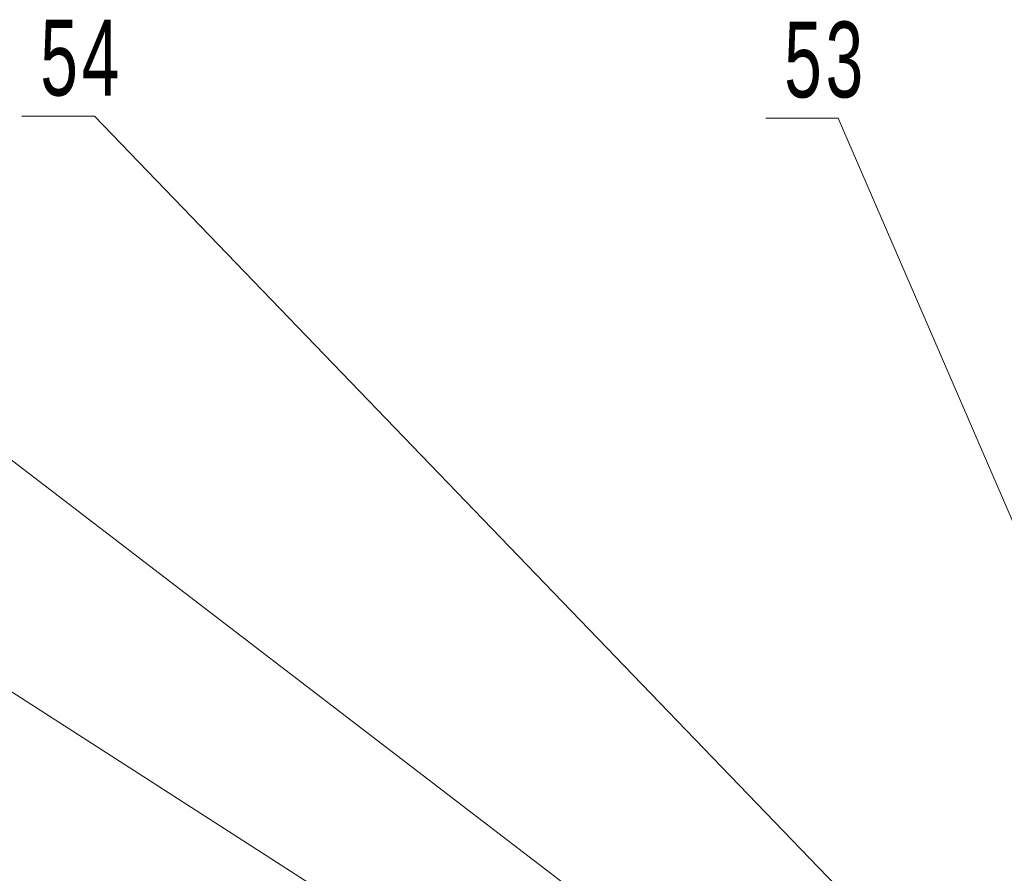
# Model space of a CAD drawing. Header units: millimetres. Extents: x -14862 to 14862, y -10512 to 10512.
# Tile 114 of 199: x -455 to 681, y 749 to 1733. Entities that reach past the tile are written whole.
import ezdxf

# ---------------------------------------------------------------- set-up
doc = ezdxf.new("R2010")
doc.units = ezdxf.units.MM
doc.header["$LTSCALE"] = 4
doc.layers.add('注释', color=3, linetype='Continuous', lineweight=18)
doc.styles.add('SLDTEXTSTYLE1', font='txt', dxfattribs={"width": 0.667})

# ---------------------------------------------------------------- blocks, each defined once
blk = doc.blocks.new('SW_NOTE_0_4_2')
at = {"layer": '注释', "color": 0}
for p, q in [((-83.8, 0), (0, 0)), ((0, 0), (-83.8, 0)), ((-83.8, 0), (0, 0)), ((0, 0), (-83.8, 0)), ((-83.8, 0), (0, 0)), ((0, 0), (-83.8, 0))]:
    blk.add_line(p, q, dxfattribs=at)
at = {"layer": '注释', "color": 0, "insert": (-14.7, 111.4), "char_height": 87.5, "width": 155.125, "attachment_point": 2, "style": 'SLDTEXTSTYLE1'}
blk.add_mtext('\\T1.1;54', dxfattribs=at)
blk = doc.blocks.new('SW_NOTE_0_5_2')
at = {"layer": '注释', "color": 0}
for p, q in [((-83.8, 0), (0, 0)), ((0, 0), (-83.8, 0)), ((-83.8, 0), (0, 0)), ((0, 0), (-83.8, 0)), ((-83.8, 0), (0, 0)), ((0, 0), (-83.8, 0))]:
    blk.add_line(p, q, dxfattribs=at)
at = {"layer": '注释', "color": 0, "insert": (-14.7, 111.4), "char_height": 87.5, "width": 148.823, "attachment_point": 2, "style": 'SLDTEXTSTYLE1'}
blk.add_mtext('\\T1.1;53', dxfattribs=at)
blk = doc.blocks.new('*X76')
at = {"layer": '注释', "color": 0, "linetype": 'Continuous'}
blk.add_line((2685, -1724.2), (0, 0), dxfattribs=at)
blk = doc.blocks.new('*X77')
at = {"layer": '注释', "color": 0, "linetype": 'Continuous'}
blk.add_line((2200.6, -1685.8), (0, 0), dxfattribs=at)
blk = doc.blocks.new('*X78')
at = {"layer": '注释', "color": 0, "linetype": 'Continuous'}
blk.add_line((1635.8, -1696.6), (0, 0), dxfattribs=at)
blk = doc.blocks.new('*X79')
at = {"layer": '注释', "linetype": 'Continuous'}
blk.add_hatch(color=0, dxfattribs=at).paths.add_polyline_path([(671, -1552.7), (662.6, -1538.5), (666.4, -1536.9)], flags=0)
at = {"layer": '注释', "color": 0, "linetype": 'Continuous'}
blk.add_line((671, -1552.7), (0, 0), dxfattribs=at)

msp = doc.modelspace()

# ---------------------------------------------------------------- block references
at = {"layer": '注释'}
for name, p in [('SW_NOTE_0_4_2', (-368.457, 1622.067)), ('SW_NOTE_0_5_2', (489.884, 1619.86)), ('*X76', (-1498.201, 1622.067)), ('*X77', (-981.873, 1622.067)), ('*X78', (-368.457, 1622.067)), ('*X79', (489.884, 1619.86))]:
    msp.add_blockref(name, p, dxfattribs=at)

doc.saveas('drawing.dxf')
